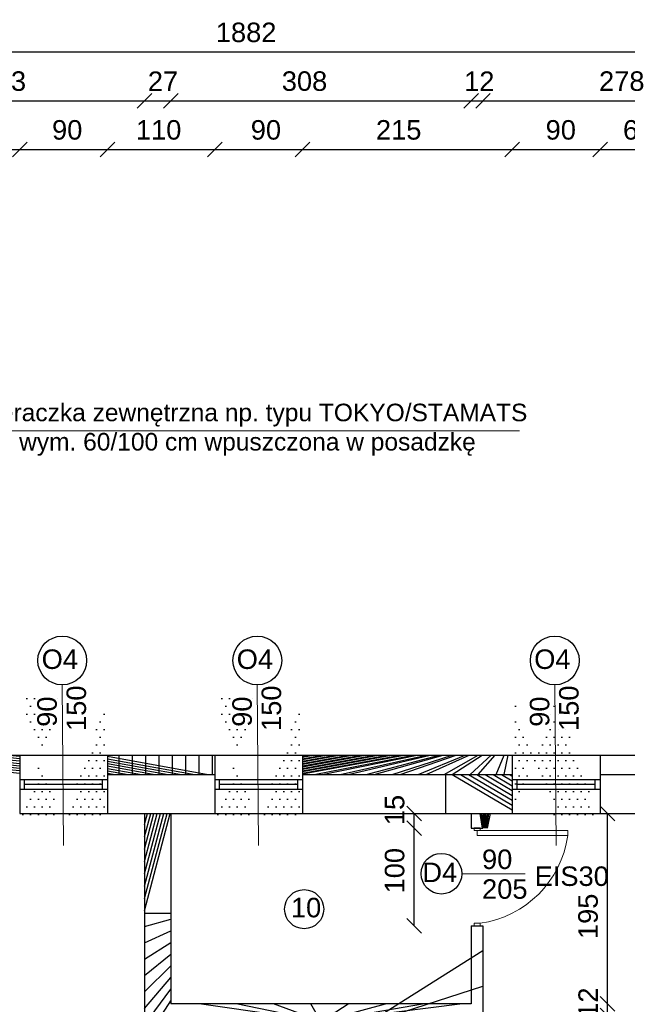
# Model space of a CAD drawing. Header units: millimetres. Extents: x 6197 to 108098, y 4257 to 29730.
# Tile 34 of 148: x 18204 to 18827, y 11500 to 12510. Entities that reach past the tile are written whole.
import ezdxf

# ---------------------------------------------------------------- set-up
doc = ezdxf.new("R2010")
doc.units = ezdxf.units.MM
doc.layers.add('R-TAB', color=1, linetype='Continuous')
doc.styles.get("Standard").update_dxf_attribs({"font": 'arial.ttf'})
doc.dimstyles.new('ISO-25', dxfattribs={"dimtxt": 2.5, "dimasz": 2.5, "dimexe": 1.25, "dimexo": 0.625, "dimtad": 1, "dimtxsty": 'Standard', "dimcen": 2.5, "dimadec": 0, "dimazin": 0, "dimtfac": 1, "dimtmove": 0, "dimatfit": 3, "dimfxl": 1, "dimarcsym": 0})

# ---------------------------------------------------------------- blocks, each defined once
blk = doc.blocks.new('_Oblique')
at = {"color": 0, "linetype": 'ByBlock', "lineweight": -2}
blk.add_line((-0.5, -0.5), (0.5, 0.5), dxfattribs=at)
blk = doc.blocks.new('*D515')
at = {"color": 0, "lineweight": -2, "transparency": 16777216}
blk.add_line((18359.33067399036, 12426.69434519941), (18667.3306744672, 12426.69434519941), dxfattribs=at)
at = {"layer": 'Defpoints', "color": 0, "transparency": 16777216}
for p in [(18667.3306744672, 12426.69434519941), (18359.33067399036, 11695.62654193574), (18667.3306744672, 11688.12653382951)]:
    blk.add_point(p, dxfattribs=at)
at = {"color": 0, "lineweight": -2, "transparency": 16777216, "xscale": 15, "yscale": 15, "zscale": 15, "rotation": 180}
blk.add_blockref('_Oblique', (18359.33067399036, 12426.69434519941), dxfattribs=at)
at = {"color": 0, "lineweight": -2, "transparency": 16777216, "xscale": 15, "yscale": 15, "zscale": 15}
blk.add_blockref('_Oblique', (18667.3306744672, 12426.69434519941), dxfattribs=at)
at = {"color": 0, "transparency": 16777216, "insert": (18496.33234244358, 12446.68434389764), "char_height": 20, "attachment_point": 5}
blk.add_mtext('308', dxfattribs=at)
blk = doc.blocks.new('*D516')
at = {"color": 0, "lineweight": -2, "transparency": 16777216}
blk.add_line((18332.33067399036, 12426.69434519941), (18359.33067399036, 12426.69434519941), dxfattribs=at)
at = {"layer": 'Defpoints', "color": 0, "transparency": 16777216}
for p in [(18359.33067399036, 12426.69434519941), (18332.33067399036, 11695.62654193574), (18359.33067399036, 11695.62654193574)]:
    blk.add_point(p, dxfattribs=at)
at = {"color": 0, "lineweight": -2, "transparency": 16777216, "xscale": 15, "yscale": 15, "zscale": 15, "rotation": 180}
blk.add_blockref('_Oblique', (18332.33067399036, 12426.69434519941), dxfattribs=at)
at = {"color": 0, "lineweight": -2, "transparency": 16777216, "xscale": 15, "yscale": 15, "zscale": 15}
blk.add_blockref('_Oblique', (18359.33067399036, 12426.69434519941), dxfattribs=at)
at = {"color": 0, "transparency": 16777216, "insert": (18351.24528079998, 12446.68434389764), "char_height": 20, "attachment_point": 5}
blk.add_mtext('27', dxfattribs=at)
blk = doc.blocks.new('*D519')
at = {"color": 0, "lineweight": -2, "transparency": 16777216}
blk.add_line((17412.33067375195, 12476.69434519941), (19294.33067399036, 12476.69434519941), dxfattribs=at)
at = {"layer": 'Defpoints', "color": 0, "transparency": 16777216}
for p in [(19294.33067399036, 12476.69434519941), (17412.33067375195, 11755.62654205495), (19294.33067399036, 11755.62654205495)]:
    blk.add_point(p, dxfattribs=at)
at = {"color": 0, "lineweight": -2, "transparency": 16777216, "xscale": 15, "yscale": 15, "zscale": 15, "rotation": 180}
blk.add_blockref('_Oblique', (17412.33067375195, 12476.69434519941), dxfattribs=at)
at = {"color": 0, "lineweight": -2, "transparency": 16777216, "xscale": 15, "yscale": 15, "zscale": 15}
blk.add_blockref('_Oblique', (19294.33067399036, 12476.69434519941), dxfattribs=at)
at = {"color": 0, "transparency": 16777216, "insert": (18436.47945505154, 12496.68434389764), "char_height": 20, "attachment_point": 5}
blk.add_mtext('1882', dxfattribs=at)
blk = doc.blocks.new('*D569')
at = {"color": 0, "lineweight": -2, "transparency": 16777216}
blk.add_line((18006.33067399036, 12376.69434519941), (18204.33067399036, 12376.69434519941), dxfattribs=at)
at = {"layer": 'Defpoints', "color": 0, "transparency": 16777216}
for p in [(18204.33067399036, 12376.69434519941), (18006.33067399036, 11755.62654241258), (18204.33067399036, 11755.62654241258)]:
    blk.add_point(p, dxfattribs=at)
at = {"color": 0, "lineweight": -2, "transparency": 16777216, "xscale": 15, "yscale": 15, "zscale": 15, "rotation": 180}
blk.add_blockref('_Oblique', (18006.33067399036, 12376.69434519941), dxfattribs=at)
at = {"color": 0, "lineweight": -2, "transparency": 16777216, "xscale": 15, "yscale": 15, "zscale": 15}
blk.add_blockref('_Oblique', (18204.33067399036, 12376.69434519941), dxfattribs=at)
at = {"color": 0, "transparency": 16777216, "insert": (18092.81924468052, 12396.68434389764), "char_height": 20, "attachment_point": 5}
blk.add_mtext('198', dxfattribs=at)
blk = doc.blocks.new('*D570')
at = {"color": 0, "lineweight": -2, "transparency": 16777216}
blk.add_line((18204.33067399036, 12376.69434519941), (18294.33067399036, 12376.69434519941), dxfattribs=at)
at = {"layer": 'Defpoints', "color": 0, "transparency": 16777216}
for p in [(18294.33067399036, 12376.69434519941), (18204.33067399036, 11755.62654205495), (18294.33067399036, 11755.62654241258)]:
    blk.add_point(p, dxfattribs=at)
at = {"color": 0, "lineweight": -2, "transparency": 16777216, "xscale": 15, "yscale": 15, "zscale": 15, "rotation": 180}
blk.add_blockref('_Oblique', (18204.33067399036, 12376.69434519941), dxfattribs=at)
at = {"color": 0, "lineweight": -2, "transparency": 16777216, "xscale": 15, "yscale": 15, "zscale": 15}
blk.add_blockref('_Oblique', (18294.33067399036, 12376.69434519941), dxfattribs=at)
at = {"color": 0, "transparency": 16777216, "insert": (18253.03807860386, 12396.68434389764), "char_height": 20, "attachment_point": 5}
blk.add_mtext('90', dxfattribs=at)
blk = doc.blocks.new('*D571')
at = {"color": 0, "lineweight": -2, "transparency": 16777216}
blk.add_line((18294.33067399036, 12376.69434519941), (18404.33067303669, 12376.69434519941), dxfattribs=at)
at = {"layer": 'Defpoints', "color": 0, "transparency": 16777216}
for p in [(18404.33067303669, 12376.69434519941), (18294.33067399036, 11755.62654205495), (18404.33067303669, 11695.62654181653)]:
    blk.add_point(p, dxfattribs=at)
at = {"color": 0, "lineweight": -2, "transparency": 16777216, "xscale": 15, "yscale": 15, "zscale": 15, "rotation": 180}
blk.add_blockref('_Oblique', (18294.33067399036, 12376.69434519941), dxfattribs=at)
at = {"color": 0, "lineweight": -2, "transparency": 16777216, "xscale": 15, "yscale": 15, "zscale": 15}
blk.add_blockref('_Oblique', (18404.33067303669, 12376.69434519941), dxfattribs=at)
at = {"color": 0, "transparency": 16777216, "insert": (18346.77436095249, 12396.68434389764), "char_height": 20, "attachment_point": 5}
blk.add_mtext('110', dxfattribs=at)
blk = doc.blocks.new('*D572')
at = {"color": 0, "lineweight": -2, "transparency": 16777216}
blk.add_line((18404.33067399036, 12376.69434519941), (18494.33067399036, 12376.69434519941), dxfattribs=at)
at = {"layer": 'Defpoints', "color": 0, "transparency": 16777216}
for p in [(18494.33067399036, 12376.69434519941), (18404.33067399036, 11755.62654205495), (18494.33067399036, 11755.62654193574)]:
    blk.add_point(p, dxfattribs=at)
at = {"color": 0, "lineweight": -2, "transparency": 16777216, "xscale": 15, "yscale": 15, "zscale": 15, "rotation": 180}
blk.add_blockref('_Oblique', (18404.33067399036, 12376.69434519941), dxfattribs=at)
at = {"color": 0, "lineweight": -2, "transparency": 16777216, "xscale": 15, "yscale": 15, "zscale": 15}
blk.add_blockref('_Oblique', (18494.33067399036, 12376.69434519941), dxfattribs=at)
at = {"color": 0, "transparency": 16777216, "insert": (18456.77436095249, 12396.68434389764), "char_height": 20, "attachment_point": 5}
blk.add_mtext('90', dxfattribs=at)
blk = doc.blocks.new('*D573')
at = {"color": 0, "lineweight": -2, "transparency": 16777216}
blk.add_line((18494.33067399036, 12376.69434519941), (18709.33067399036, 12376.69434519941), dxfattribs=at)
at = {"layer": 'Defpoints', "color": 0, "transparency": 16777216}
for p in [(18709.33067399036, 12376.69434519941), (18494.33067399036, 11755.62654193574), (18709.33067399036, 11755.62654229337)]:
    blk.add_point(p, dxfattribs=at)
at = {"color": 0, "lineweight": -2, "transparency": 16777216, "xscale": 15, "yscale": 15, "zscale": 15, "rotation": 180}
blk.add_blockref('_Oblique', (18494.33067399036, 12376.69434519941), dxfattribs=at)
at = {"color": 0, "lineweight": -2, "transparency": 16777216, "xscale": 15, "yscale": 15, "zscale": 15}
blk.add_blockref('_Oblique', (18709.33067399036, 12376.69434519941), dxfattribs=at)
at = {"color": 0, "transparency": 16777216, "insert": (18592.88548069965, 12396.68434389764), "char_height": 20, "attachment_point": 5}
blk.add_mtext('215', dxfattribs=at)
blk = doc.blocks.new('*D574')
at = {"color": 0, "lineweight": -2, "transparency": 16777216}
blk.add_line((18709.33067399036, 12376.69434519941), (18799.33067399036, 12376.69434519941), dxfattribs=at)
at = {"layer": 'Defpoints', "color": 0, "transparency": 16777216}
for p in [(18799.33067399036, 12376.69434519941), (18709.33067399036, 11755.62654241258), (18799.33067399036, 11755.62654229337)]:
    blk.add_point(p, dxfattribs=at)
at = {"color": 0, "lineweight": -2, "transparency": 16777216, "xscale": 15, "yscale": 15, "zscale": 15, "rotation": 180}
blk.add_blockref('_Oblique', (18709.33067399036, 12376.69434519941), dxfattribs=at)
at = {"color": 0, "lineweight": -2, "transparency": 16777216, "xscale": 15, "yscale": 15, "zscale": 15}
blk.add_blockref('_Oblique', (18799.33067399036, 12376.69434519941), dxfattribs=at)
at = {"color": 0, "transparency": 16777216, "insert": (18759.08274489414, 12396.68434389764), "char_height": 20, "attachment_point": 5}
blk.add_mtext('90', dxfattribs=at)
blk = doc.blocks.new('*D575')
at = {"color": 0, "lineweight": -2, "transparency": 16777216}
blk.add_line((18799.33067399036, 12376.69434519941), (18859.33067399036, 12376.69434519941), dxfattribs=at)
at = {"layer": 'Defpoints', "color": 0, "transparency": 16777216}
for p in [(18859.33067399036, 12376.69434519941), (18799.33067399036, 11755.62654241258), (18859.33067399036, 11755.62654205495)]:
    blk.add_point(p, dxfattribs=at)
at = {"color": 0, "lineweight": -2, "transparency": 16777216, "xscale": 15, "yscale": 15, "zscale": 15, "rotation": 180}
blk.add_blockref('_Oblique', (18799.33067399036, 12376.69434519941), dxfattribs=at)
at = {"color": 0, "lineweight": -2, "transparency": 16777216, "xscale": 15, "yscale": 15, "zscale": 15}
blk.add_blockref('_Oblique', (18859.33067399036, 12376.69434519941), dxfattribs=at)
at = {"color": 0, "transparency": 16777216, "insert": (18838.41488867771, 12396.68434389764), "char_height": 20, "attachment_point": 5}
blk.add_mtext('60', dxfattribs=at)
blk = doc.blocks.new('*D582')
at = {"color": 0, "lineweight": -2, "transparency": 16777216}
blk.add_line((18029.33067399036, 12426.69434519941), (18332.33067399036, 12426.69434519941), dxfattribs=at)
at = {"layer": 'Defpoints', "color": 0, "transparency": 16777216}
for p in [(18332.33067399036, 12426.69434519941), (18029.33067399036, 11755.62654205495), (18332.33067399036, 11695.62654193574)]:
    blk.add_point(p, dxfattribs=at)
at = {"color": 0, "lineweight": -2, "transparency": 16777216, "xscale": 15, "yscale": 15, "zscale": 15, "rotation": 180}
blk.add_blockref('_Oblique', (18029.33067399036, 12426.69434519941), dxfattribs=at)
at = {"color": 0, "lineweight": -2, "transparency": 16777216, "xscale": 15, "yscale": 15, "zscale": 15}
blk.add_blockref('_Oblique', (18332.33067399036, 12426.69434519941), dxfattribs=at)
at = {"color": 0, "transparency": 16777216, "insert": (18187.59907299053, 12446.68434389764), "char_height": 20, "attachment_point": 5}
blk.add_mtext('303', dxfattribs=at)
blk = doc.blocks.new('*D583')
at = {"color": 0, "lineweight": -2, "transparency": 16777216}
blk.add_line((18667.3306744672, 12426.69434519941), (18679.3306744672, 12426.69434519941), dxfattribs=at)
at = {"layer": 'Defpoints', "color": 0, "transparency": 16777216}
for p in [(18679.3306744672, 12426.69434519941), (18679.3306744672, 11695.62654241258), (18667.3306744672, 11688.1265337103)]:
    blk.add_point(p, dxfattribs=at)
at = {"color": 0, "lineweight": -2, "transparency": 16777216, "xscale": 15, "yscale": 15, "zscale": 15, "rotation": 180}
blk.add_blockref('_Oblique', (18667.3306744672, 12426.69434519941), dxfattribs=at)
at = {"color": 0, "lineweight": -2, "transparency": 16777216, "xscale": 15, "yscale": 15, "zscale": 15}
blk.add_blockref('_Oblique', (18679.3306744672, 12426.69434519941), dxfattribs=at)
at = {"color": 0, "transparency": 16777216, "insert": (18675.51730710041, 12446.68434389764), "char_height": 20, "attachment_point": 5}
blk.add_mtext('12', dxfattribs=at)
blk = doc.blocks.new('*D584')
at = {"color": 0, "lineweight": -2, "transparency": 16777216}
blk.add_line((18679.3306744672, 12426.69434519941), (18957.3306718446, 12426.69434519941), dxfattribs=at)
at = {"layer": 'Defpoints', "color": 0, "transparency": 16777216}
for p in [(18957.3306718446, 12426.69434519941), (18679.3306744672, 11695.62654217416), (18957.3306718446, 11695.62654169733)]:
    blk.add_point(p, dxfattribs=at)
at = {"color": 0, "lineweight": -2, "transparency": 16777216, "xscale": 15, "yscale": 15, "zscale": 15, "rotation": 180}
blk.add_blockref('_Oblique', (18679.3306744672, 12426.69434519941), dxfattribs=at)
at = {"color": 0, "lineweight": -2, "transparency": 16777216, "xscale": 15, "yscale": 15, "zscale": 15}
blk.add_blockref('_Oblique', (18957.3306718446, 12426.69434519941), dxfattribs=at)
at = {"color": 0, "transparency": 16777216, "insert": (18821.60379940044, 12446.68434389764), "char_height": 20, "attachment_point": 5}
blk.add_mtext('278', dxfattribs=at)
blk = doc.blocks.new('*D763')
at = {"color": 0, "lineweight": -2, "transparency": 16777216}
blk.add_line((18608.80172329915, 11680.62653382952), (18608.80172329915, 11695.62654205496), dxfattribs=at)
at = {"layer": 'Defpoints', "color": 0, "transparency": 16777216}
for p in [(18608.80172329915, 11695.62654205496), (18667.33067446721, 11695.62654205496), (18667.33067446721, 11680.62653382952)]:
    blk.add_point(p, dxfattribs=at)
at = {"color": 0, "lineweight": -2, "transparency": 16777216, "xscale": 15, "yscale": 15, "zscale": 15}
for p, rotation in [((18608.80172329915, 11695.62654205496), 90), ((18608.80172329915, 11680.62653382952), 270)]:
    blk.add_blockref('_Oblique', p, dxfattribs=dict(at, rotation=rotation))
at = {"color": 0, "transparency": 16777216, "insert": (18588.81171637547, 11699.26947971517), "char_height": 20, "attachment_point": 5, "rotation": 90}
blk.add_mtext('15', dxfattribs=at)
blk = doc.blocks.new('*D764')
at = {"color": 0, "lineweight": -2, "transparency": 16777216}
blk.add_line((18608.8017252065, 11580.62653382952), (18608.8017252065, 11680.62653430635), dxfattribs=at)
at = {"layer": 'Defpoints', "color": 0, "transparency": 16777216}
for p in [(18608.8017252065, 11680.62653430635), (18667.33067446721, 11680.62653430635), (18667.3306756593, 11580.62653382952)]:
    blk.add_point(p, dxfattribs=at)
at = {"color": 0, "lineweight": -2, "transparency": 16777216, "xscale": 15, "yscale": 15, "zscale": 15}
for p, rotation in [((18608.8017252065, 11680.62653430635), 90), ((18608.8017252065, 11580.62653382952), 270)]:
    blk.add_blockref('_Oblique', p, dxfattribs=dict(at, rotation=rotation))
at = {"color": 0, "transparency": 16777216, "insert": (18588.81171637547, 11637.04132827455), "char_height": 20, "attachment_point": 5, "rotation": 90}
blk.add_mtext('100', dxfattribs=at)
blk = doc.blocks.new('*D661')
at = {"color": 0, "lineweight": -2, "transparency": 16777216}
blk.add_line((18807.11567693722, 11488.62654420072), (18807.11567693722, 11500.62654431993), dxfattribs=at)
at = {"layer": 'Defpoints', "color": 0, "transparency": 16777216}
for p in [(18667.33067875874, 11500.62654431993), (18807.11567693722, 11500.62654431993), (18667.33067875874, 11488.62654420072)]:
    blk.add_point(p, dxfattribs=at)
at = {"color": 0, "lineweight": -2, "transparency": 16777216, "xscale": 15, "yscale": 15, "zscale": 15}
for p, rotation in [((18807.11567693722, 11500.62654431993), 90), ((18807.11567693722, 11488.62654420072), 270)]:
    blk.add_blockref('_Oblique', p, dxfattribs=dict(at, rotation=rotation))
at = {"color": 0, "transparency": 16777216, "insert": (18787.1256604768, 11501.73454936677), "char_height": 20, "attachment_point": 5, "rotation": 90}
blk.add_mtext('12', dxfattribs=at)
blk = doc.blocks.new('*D662')
at = {"color": 0, "lineweight": -2, "transparency": 16777216}
blk.add_line((18807.1156817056, 11500.62654420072), (18807.1156817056, 11695.62654205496), dxfattribs=at)
at = {"layer": 'Defpoints', "color": 0, "transparency": 16777216}
for p in [(18667.33067446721, 11695.62654205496), (18807.1156817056, 11695.62654205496), (18667.33068114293, 11500.62654420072)]:
    blk.add_point(p, dxfattribs=at)
at = {"color": 0, "lineweight": -2, "transparency": 16777216, "xscale": 15, "yscale": 15, "zscale": 15}
for p, rotation in [((18807.1156817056, 11695.62654205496), 90), ((18807.1156817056, 11500.62654420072), 270)]:
    blk.add_blockref('_Oblique', p, dxfattribs=dict(at, rotation=rotation))
at = {"color": 0, "transparency": 16777216, "insert": (18787.12566286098, 11590.21159371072), "char_height": 20, "attachment_point": 5, "rotation": 90}
blk.add_mtext('195', dxfattribs=at)

msp = doc.modelspace()

# ---------------------------------------------------------------- hatches: boundary and pattern name
h = msp.add_hatch()
h.set_pattern_fill('ANSI37', color=256, scale=5)
h.set_pattern_definition([(45, (-1177844323.7111, -935728472.6591815), (-11.22532015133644, 11.22532015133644), []), (135, (-1177844323.7111, -935728472.6591815), (-11.22532015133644, -11.22532015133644), [])])
h.paths.add_polyline_path([(17748.33067399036, 11755.62654181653), (17688.33067399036, 11755.62654193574), (17688.33067399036, 11735.62654205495), (17748.33067399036, 11735.62654205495)])
h.paths.add_polyline_path([(17898.33067399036, 11755.62654205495), (17838.33067399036, 11755.62654193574), (17838.33067399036, 11735.62654205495), (17898.33067399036, 11735.62654217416)])
h.paths.add_polyline_path([(18204.33067399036, 11755.62654205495), (18006.33067399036, 11755.62654205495), (18006.33067399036, 11735.62654217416), (18204.33067399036, 11735.62654193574)])
h.paths.add_polyline_path([(18404.33067399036, 11755.62654193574), (18294.33067399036, 11755.62654205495), (18294.33067399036, 11735.62654193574), (18404.33067399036, 11735.62654181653)])
h.paths.add_polyline_path([(18709.33067399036, 11755.62654193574), (18494.33067399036, 11755.62654193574), (18494.33067399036, 11735.62654181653), (18709.33067399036, 11735.62654181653)])
h.paths.add_polyline_path([(18859.33067399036, 11755.62654193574), (18799.33067399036, 11755.62654193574), (18799.33067399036, 11735.62654193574), (18859.33067399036, 11735.62654193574)])
h.paths.add_polyline_path([(19009.33067399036, 11755.62654193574), (18949.33067399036, 11755.62654193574), (18949.33067399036, 11735.62654193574), (19009.33067399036, 11735.62654181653)])
h.paths.add_polyline_path([(19294.33067399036, 11755.62654205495), (19099.33067399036, 11755.62654193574), (19099.33067399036, 11735.62654181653), (19274.33067399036, 11735.62654193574), (19274.33067399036, 11670.62654193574), (19294.33067399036, 11670.62654193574)])
h = msp.add_hatch()
h.set_pattern_fill('DOTS', color=256, scale=5)
h.set_pattern_definition([(0, (-1177847757.249857, -935728472.6591816), (3.96875, 7.9375), [0, -7.9375])])
h.paths.add_polyline_path([(18294.33067399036, 11755.62654169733), (18248.53976136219, 11755.62654169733), (18248.75279551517, 11730.62654145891), (18294.33067399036, 11730.62654145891)])
h.paths.add_polyline_path([(18294.33067399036, 11720.62654145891), (18248.83800941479, 11720.62654145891), (18249.05104356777, 11695.62654145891), (18294.33067399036, 11695.62654145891)])
h.paths.add_polyline_path([(18248.83800941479, 11720.62654145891), (18204.33067399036, 11720.62654145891), (18204.33067399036, 11695.62654145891), (18249.05104356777, 11695.62654145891)])
h.paths.add_polyline_path([(18248.53976136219, 11755.62654169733), (18204.33067399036, 11755.62654169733), (18204.33067399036, 11730.62654145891), (18248.75279551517, 11730.62654145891)])
h = msp.add_hatch()
h.set_pattern_fill('DOTS', color=256, scale=5)
h.set_pattern_definition([(0, (-1177847557.249857, -935728472.6591816), (3.96875, 7.9375), [0, -7.9375])])
h.paths.add_polyline_path([(18494.33067399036, 11755.62654169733), (18448.53976136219, 11755.62654169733), (18448.75279551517, 11730.62654145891), (18494.33067399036, 11730.62654145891)])
h.paths.add_polyline_path([(18494.33067399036, 11720.62654145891), (18448.83800941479, 11720.62654145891), (18449.05104356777, 11695.62654145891), (18494.33067399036, 11695.62654145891)])
h.paths.add_polyline_path([(18448.83800941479, 11720.62654145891), (18404.33067399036, 11720.62654145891), (18404.33067399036, 11695.62654145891), (18449.05104356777, 11695.62654145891)])
h.paths.add_polyline_path([(18448.53976136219, 11755.62654169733), (18404.33067399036, 11755.62654169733), (18404.33067399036, 11730.62654145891), (18448.75279551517, 11730.62654145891)])
h = msp.add_hatch()
h.set_pattern_fill('DOTS', color=256, scale=5)
h.set_pattern_definition([(0, (-1177847252.249857, -935728472.6591814), (3.96875, 7.9375), [0, -7.9375])])
h.paths.add_polyline_path([(18799.33067422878, 11755.62654193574), (18753.53976160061, 11755.62654193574), (18753.75279575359, 11730.62654169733), (18799.33067422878, 11730.62654169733)])
h.paths.add_polyline_path([(18799.33067422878, 11720.62654169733), (18753.83800965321, 11720.62654169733), (18754.05104380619, 11695.62654169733), (18799.33067422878, 11695.62654169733)])
h.paths.add_polyline_path([(18753.83800965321, 11720.62654169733), (18709.33067422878, 11720.62654169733), (18709.33067422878, 11695.62654169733), (18754.05104380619, 11695.62654169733)])
h.paths.add_polyline_path([(18753.53976160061, 11755.62654193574), (18709.33067422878, 11755.62654193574), (18709.33067422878, 11730.62654169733), (18753.75279575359, 11730.62654169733)])
h = msp.add_hatch()
h.set_pattern_fill('ANSI31', color=256, scale=5)
h.set_pattern_definition([(45, (-1177844323.7111, -935728472.6591815), (-11.22532015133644, 11.22532015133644), [])])
h.paths.add_polyline_path([(18709.33067399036, 11695.62654217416), (18709.33067399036, 11735.62654181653), (18641.33067399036, 11735.62654181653), (18641.33067399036, 11695.62654205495)])
h = msp.add_hatch()
h.set_pattern_fill('ANSI31', color=256, scale=5)
h.set_pattern_definition([(45, (-1177844315.7111, -935728472.6591815), (-11.22532015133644, 11.22532015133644), [])])
h.paths.add_polyline_path([(18687.3306744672, 11695.62654205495), (18675.3306744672, 11695.62654205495), (18675.3306744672, 11680.6265337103), (18678.3306744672, 11680.6265337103), (18678.3306744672, 11680.62653382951), (18684.3306744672, 11680.62653382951), (18687.3306744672, 11680.62653382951)])
h.paths.add_polyline_path([(18679.3306744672, 11580.62653382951), (18667.3306744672, 11580.6265337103), (18667.3306744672, 11500.62654181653), (18359.33067399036, 11500.62654181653), (18359.33067399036, 11597.14328094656), (18359.33067399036, 11695.62654193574), (18332.33067399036, 11695.62654193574), (18332.33067399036, 11593.62654193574), (18332.33067399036, 11322.62654181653), (18359.33067399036, 11322.62654193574), (18359.33067399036, 11488.62654181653), (18667.3306744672, 11488.62654181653), (18667.3306744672, 11322.62654181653), (18667.3306744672, 11285.62654193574), (18679.3306744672, 11285.62654181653)])
h.paths.add_polyline_path([(18667.3306744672, 11322.62654181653), (18487.33067399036, 11322.62654181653), (18487.33067399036, 11310.62654181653), (18667.3306744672, 11310.62654181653)], flags=17)
h.paths.add_polyline_path([(18379.33067399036, 11322.62654181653), (18312.33067399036, 11322.62654205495), (18312.33067399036, 11310.62654193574), (18379.33067399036, 11310.62654181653)])
h.paths.add_polyline_path([(18212.33067399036, 11322.62654181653), (18037.33067399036, 11322.62654193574), (18037.33067399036, 11310.62654193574), (18212.33067399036, 11310.62654169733)])
h.paths.add_polyline_path([(18037.33067399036, 11695.62654193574), (18025.33067399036, 11695.62654193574), (18025.33067399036, 11285.62654193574), (18037.33067399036, 11285.62654205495)])
h.paths.add_polyline_path([(18025.33067399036, 11185.62654193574), (18025.33067399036, 11145.62654193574), (18037.33067399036, 11145.62654193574), (18037.33067422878, 11185.62654205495)])

# ---------------------------------------------------------------- linework, layer by layer
at = {"lineweight": 0}
msp.add_line((18143.64129167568, 12088.13756903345), (18716.80362158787, 12088.13756903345), dxfattribs=at)
at = {"lineweight": 20}
for p, q in [((18247.92642074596, 11827.60327514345), (18249.33067399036, 11662.81136223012)), ((18447.92642074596, 11827.60327478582), (18449.33067399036, 11662.8113618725)), ((18752.92642074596, 11827.60327514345), (18754.33067399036, 11662.81136223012)), ((18670.3306744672, 11678.12653382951), (18670.3306744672, 11680.62653382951)), ((18673.3306744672, 11678.12653382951), (18670.3306744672, 11678.12653382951)), ((18673.3306744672, 11678.12653382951), (18673.3306744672, 11673.12653382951)), ((18673.3306744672, 11678.12653382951), (18676.3306744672, 11678.12653382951)), ((18676.3306744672, 11678.12653382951), (18676.3306744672, 11680.62653382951)), ((18676.3306744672, 11678.12653382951), (18766.3306744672, 11678.12653382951)), ((18766.3306744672, 11678.12653382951), (18766.3306744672, 11673.12653382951)), ((18766.3306744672, 11673.12653382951), (18673.3306744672, 11673.12653382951)), ((18657.56285792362, 11633.97030504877), (18722.47436600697, 11633.97030504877)), ((18673.33067470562, 11583.12653382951), (18670.33067470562, 11583.12653382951)), ((18670.33067470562, 11583.12653382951), (18670.33067470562, 11580.62653382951)), ((18673.33067470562, 11583.12653382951), (18676.33067470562, 11583.12653382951)), ((18676.33067470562, 11583.12653382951), (18676.33067470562, 11580.62653382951))]:
    msp.add_line(p, q, dxfattribs=at)
at = {"lineweight": 30}
for p, q in [((18006.33067399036, 11755.62654205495), (18204.33067399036, 11755.62654205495)), ((18204.33067399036, 11755.62654205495), (18204.33067399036, 11695.62654181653)), ((18294.33067399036, 11755.62654205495), (18404.33067399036, 11755.62654193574)), ((18294.33067399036, 11755.62654205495), (18294.33067399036, 11695.62654181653)), ((18404.33067399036, 11755.62654205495), (18404.33067399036, 11695.62654181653)), ((18494.33067399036, 11755.62654193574), (18709.33067399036, 11755.62654193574)), ((18494.33067399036, 11755.62654205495), (18494.33067399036, 11695.62654181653)), ((18709.33067399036, 11755.62654205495), (18709.33067399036, 11695.62654181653)), ((18799.33067399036, 11755.62654193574), (18859.33067399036, 11755.62654193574)), ((18799.33067399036, 11755.62654205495), (18799.33067399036, 11695.62654181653)), ((18294.33067399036, 11735.62654193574), (18404.33067399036, 11735.62654181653)), ((18494.33067399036, 11735.62654181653), (18709.33067399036, 11735.62654181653)), ((18641.33067399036, 11695.62654193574), (18641.33067399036, 11735.62654193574)), ((18799.33067399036, 11735.62654193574), (18859.33067422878, 11735.62654193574)), ((18294.33067399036, 11695.62654193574), (18332.33067399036, 11695.62654193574)), ((18294.33067399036, 11695.62654193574), (18332.33067399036, 11695.62654193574)), ((18332.33067399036, 11695.62654193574), (18332.33067399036, 11593.62654205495)), ((18332.33067399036, 11695.62654193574), (18332.33067399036, 11593.62654193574)), ((18332.33067399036, 11695.62654193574), (18359.33067399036, 11695.62654193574)), ((18359.33067399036, 11695.62654193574), (18404.33067399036, 11695.62654181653)), ((18359.33067399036, 11695.62654193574), (18359.33067399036, 11593.62654181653)), ((18359.33067399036, 11695.62654193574), (18404.33067399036, 11695.62654181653)), ((18494.33067399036, 11695.62654181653), (18709.33067399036, 11695.62654217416)), ((18494.33067399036, 11695.62654181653), (18709.33067399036, 11695.62654217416)), ((18667.3306744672, 11695.6265337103), (18667.3306744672, 11680.6265337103)), ((18679.3306744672, 11695.6265337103), (18679.3306744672, 11680.62653394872)), ((18799.33067422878, 11695.62654193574), (18859.33067422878, 11695.62654205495)), ((18667.3306744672, 11680.6265337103), (18679.3306744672, 11680.62653382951)), ((18332.33067399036, 11593.62654205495), (18332.33067399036, 11322.62654193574)), ((18332.33067399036, 11593.62654181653), (18359.33067399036, 11593.62654169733)), ((18359.33067399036, 11597.14328094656), (18359.33067399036, 11500.62654169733)), ((18667.3306744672, 11580.6265337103), (18667.3306744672, 11500.62654169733)), ((18667.3306744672, 11580.6265337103), (18679.3306744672, 11580.62653382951)), ((18679.3306744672, 11580.62653394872), (18679.3306744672, 11285.62654181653)), ((18667.3306744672, 11500.62654181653), (18359.33067399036, 11500.62654181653))]:
    msp.add_line(p, q, dxfattribs=at)
for p, q in [((18204.33067399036, 11755.62654241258), (18294.33067399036, 11755.62654241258)), ((18404.33067399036, 11755.62654205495), (18494.33067399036, 11755.62654205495)), ((18709.33067399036, 11755.62654241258), (18799.33067399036, 11755.62654241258)), ((18204.33067399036, 11730.62654217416), (18294.33067399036, 11730.62654217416)), ((18209.33067399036, 11720.62654217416), (18209.33067399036, 11730.62654217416)), ((18209.33067399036, 11725.62654217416), (18289.33067399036, 11725.62654217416)), ((18289.33067399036, 11720.62654217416), (18289.33067399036, 11730.62654217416)), ((18404.33067399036, 11730.62654181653), (18494.33067399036, 11730.62654181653)), ((18409.33067399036, 11720.62654181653), (18409.33067399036, 11730.62654181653)), ((18409.33067399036, 11725.62654181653), (18489.33067399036, 11725.62654181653)), ((18489.33067399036, 11720.62654181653), (18489.33067399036, 11730.62654181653)), ((18709.33067399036, 11730.62654217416), (18799.33067399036, 11730.62654217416)), ((18714.33067399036, 11720.62654217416), (18714.33067399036, 11730.62654217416)), ((18714.33067399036, 11725.62654217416), (18794.33067399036, 11725.62654217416)), ((18794.33067399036, 11720.62654217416), (18794.33067399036, 11730.62654217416)), ((18204.33067399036, 11720.62654217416), (18294.33067399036, 11720.62654217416)), ((18204.33067399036, 11720.62654217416), (18209.33067399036, 11720.62654217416)), ((18404.33067399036, 11720.62654181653), (18494.33067399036, 11720.62654181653)), ((18404.33067399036, 11720.62654181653), (18409.33067399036, 11720.62654181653)), ((18709.33067399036, 11720.62654217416), (18799.33067399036, 11720.62654217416)), ((18709.33067399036, 11720.62654217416), (18714.33067399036, 11720.62654217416)), ((18204.33067399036, 11695.62654217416), (18294.33067399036, 11695.62654217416)), ((18404.33067399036, 11695.62654181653), (18494.33067399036, 11695.62654181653)), ((18667.3306744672, 11695.6265337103), (18667.3306744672, 11680.6265337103)), ((18709.33067399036, 11695.62654217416), (18799.33067399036, 11695.62654217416)), ((18676.3306744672, 11680.62653382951), (18670.3306744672, 11680.62653382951))]:
    msp.add_line(p, q)
for centre, radius in [((18247.92642074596, 11852.60327514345), 25), ((18447.92642074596, 11852.60327478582), 25), ((18752.92642074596, 11852.60327514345), 25), ((18636.70436459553, 11633.97030504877), 20.85849344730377), ((18495.98687869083, 11597.57903417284), 20)]:
    msp.add_circle(centre, radius)
at = {"lineweight": 20}
msp.add_arc((18661.7392201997, 11687.71798964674), 105.6043686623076, 277.9420074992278, 352.0579925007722, dxfattribs=at)

# ---------------------------------------------------------------- texts
for s, width, insert, char_height, attachment_point in [('\\pi137.23041;PROJEKTOWANE WEJŚCIE', 600.8919314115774, (17662.11193519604, 12182.49113484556), 18, 1), ('\\pi117.38778;NAZWA \\P\\pi37.83457;POMIESZCZENIA', 358.2748756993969, (15738.34126549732, 12119.40496238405), 25, 1), ('\\pi3.60558;Wycieraczka zewnętrzna np. typu TOKYO/STAMATS \\P\\pi56.79522;o wym. 60/100 cm wpuszczona w posadzkę', 600.8919314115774, (18125.98408680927, 12115.98449417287), 18, 1), ('\\A1;\\pi44.6388;POWIERZCHNIA\\P\\pi160.09156;M{\\H0.7x;\\S2^ ;}', 358.2748756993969, (16493.27391105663, 12106.31923552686), 25, 1), ('\\pi85.36186;POSADZKA', 358.2748756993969, (16136.82846003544, 12098.37944050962), 25, 1), ('\\pi110.45523;WIATROŁAP', 424.6621679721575, (15646.69734102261, 12009.16125162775), 25, 1), ('O4', 68.36028754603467, (18264.09820300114, 11863.95527025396), 20, 3), ('O4', 68.36028754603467, (18464.09820300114, 11863.95526989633), 20, 3), ('O4', 68.36028754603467, (18769.09820300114, 11863.95527025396), 20, 3), ('D4', 68.36028754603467, (18652.8761468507, 11645.32230015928), 20, 3), ('10', 68.36028754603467, (18482.40639811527, 11609.20292743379), 20, 1), ('\\pi133.02116;POMIESZCZENIE\\P\\pi171.94886; SOCJALNE', 513.039595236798, (15661.35022932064, 11539.05351885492), 22, 1)]:
    msp.add_mtext_dynamic_manual_height_columns(s, width=width, gutter_width=12.5, heights=[0], dxfattribs=dict(insert=insert, char_height=char_height, attachment_point=attachment_point))
at = {"lineweight": 20, "char_height": 20, "attachment_point": 1, "rotation": 89.99999999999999}
for s, insert in [('150', (18252.33730298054, 11780.33900626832)), ('150', (18452.33730298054, 11780.3390059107)), ('150', (18757.33730298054, 11780.33900626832)), ('\\pt0;90', (18222.32784133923, 11784.59407635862)), ('\\pt0;90', (18422.32784133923, 11784.59407600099)), ('\\pt0;90', (18727.32784133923, 11784.59407635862))]:
    msp.add_mtext_dynamic_manual_height_columns(s, width=37.211574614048, gutter_width=12.5, heights=[0], dxfattribs=dict(at, insert=insert))
at = {"lineweight": 20, "char_height": 20, "attachment_point": 7}
for s, insert in [('90', (18678.3463662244, 11638.46757479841)), ('205', (18678.3463662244, 11607.93148800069))]:
    msp.add_mtext_dynamic_manual_height_columns(s, width=37.211574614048, gutter_width=12.5, heights=[0], dxfattribs=dict(at, insert=insert))
at = {"color": 1, "insert": (18732.2609959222, 11641.40002700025), "char_height": 20, "attachment_point": 1}
msp.add_mtext_dynamic_manual_height_columns('EIS30', width=37.211574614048, gutter_width=12.5, heights=[0], dxfattribs=at)
at = {"layer": 'R-TAB', "color": 0, "ltscale": 24, "insert": (8054.142809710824, 11524.5361082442), "char_height": 30, "width": 2065.84350681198, "attachment_point": 1}
msp.add_mtext('\\pi772.57046;ELEWACJA POŁUDNIOWA', dxfattribs=at)

# ---------------------------------------------------------------- dimensions: what is measured, and where the dimension line sits
for base, p1, p2, picture, middle in [((19294.33067399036, 12476.69434519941), (17412.33067375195, 11755.62654205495), (19294.33067399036, 11755.62654205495), '*D519', (18436.47945505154, 12496.68434389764)), ((18332.33067399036, 12426.69434519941), (18029.33067399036, 11755.62654205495), (18332.33067399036, 11695.62654193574), '*D582', (18187.59907299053, 12446.68434389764)), ((18359.33067399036, 12426.69434519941), (18332.33067399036, 11695.62654193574), (18359.33067399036, 11695.62654193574), '*D516', (18351.24528079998, 12446.68434389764)), ((18667.3306744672, 12426.69434519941), (18359.33067399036, 11695.62654193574), (18667.3306744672, 11688.12653382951), '*D515', (18496.33234244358, 12446.68434389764)), ((18679.3306744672, 12426.69434519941), (18667.3306744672, 11688.1265337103), (18679.3306744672, 11695.62654241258), '*D583', (18675.51730710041, 12446.68434389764)), ((18957.3306718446, 12426.69434519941), (18679.3306744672, 11695.62654217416), (18957.3306718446, 11695.62654169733), '*D584', (18821.60379940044, 12446.68434389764)), ((18204.33067399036, 12376.69434519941), (18006.33067399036, 11755.62654241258), (18204.33067399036, 11755.62654241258), '*D569', (18092.81924468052, 12396.68434389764)), ((18294.33067399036, 12376.69434519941), (18204.33067399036, 11755.62654205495), (18294.33067399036, 11755.62654241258), '*D570', (18253.03807860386, 12396.68434389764)), ((18404.33067303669, 12376.69434519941), (18294.33067399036, 11755.62654205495), (18404.33067303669, 11695.62654181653), '*D571', (18346.77436095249, 12396.68434389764)), ((18494.33067399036, 12376.69434519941), (18404.33067399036, 11755.62654205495), (18494.33067399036, 11755.62654193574), '*D572', (18456.77436095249, 12396.68434389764)), ((18709.33067399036, 12376.69434519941), (18494.33067399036, 11755.62654193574), (18709.33067399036, 11755.62654229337), '*D573', (18592.88548069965, 12396.68434389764)), ((18799.33067399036, 12376.69434519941), (18709.33067399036, 11755.62654241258), (18799.33067399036, 11755.62654229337), '*D574', (18759.08274489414, 12396.68434389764)), ((18859.33067399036, 12376.69434519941), (18799.33067399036, 11755.62654241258), (18859.33067399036, 11755.62654205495), '*D575', (18838.41488867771, 12396.68434389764))]:
    dim = msp.add_linear_dim(base=base, p1=p1, p2=p2, dimstyle='ISO-25', override={"dimtxt": 20, "dimasz": 15, "dimblk1": 'Oblique', "dimblk2": 'Oblique', "dimsah": 1, "dimse1": 1, "dimse2": 1, "dimtmove": 2})
    dim.commit()
    dim.dimension.update_dxf_attribs({"geometry": picture, "text_midpoint": middle, "dimtype": 160})
for base, p1, p2, picture, middle in [((18608.80172329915, 11695.62654205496), (18667.3306744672, 11680.62653382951), (18667.3306744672, 11695.62654205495), '*D763', (18588.81171637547, 11699.26947971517)), ((18807.1156817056, 11695.62654205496), (18667.33068114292, 11500.62654420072), (18667.3306744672, 11695.62654205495), '*D662', (18787.12566286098, 11590.21159371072)), ((18608.8017252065, 11680.62653430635), (18667.33067565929, 11580.62653382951), (18667.3306744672, 11680.62653430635), '*D764', (18588.81171637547, 11637.04132827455)), ((18807.11567693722, 11500.62654431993), (18667.33067875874, 11488.62654420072), (18667.33067875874, 11500.62654431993), '*D661', (18787.1256604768, 11501.73454936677))]:
    dim = msp.add_linear_dim(base=base, p1=p1, p2=p2, angle=90, dimstyle='ISO-25', override={"dimtxt": 20, "dimasz": 15, "dimblk1": 'Oblique', "dimblk2": 'Oblique', "dimsah": 1, "dimse1": 1, "dimse2": 1, "dimtmove": 2})
    dim.commit()
    dim.dimension.update_dxf_attribs({"geometry": picture, "text_midpoint": middle, "dimtype": 160})

doc.saveas('drawing.dxf')
